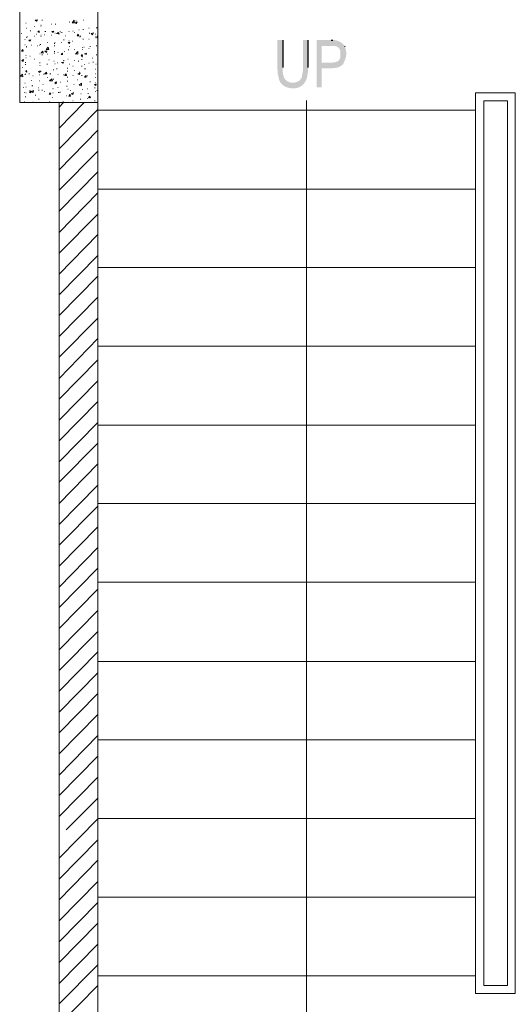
# Model space of a CAD drawing. Header units: millimetres. Extents: x 5 to 204, y 5 to 291.
# Tile 9 of 52: x 83 to 106, y 73 to 119. Entities that reach past the tile are written whole.
import ezdxf

# ---------------------------------------------------------------- set-up
doc = ezdxf.new("R2010")
doc.units = ezdxf.units.MM
doc.header["$MEASUREMENT"] = 0
doc.layers.get('0').update_dxf_attribs({"linetype": 'CONTINUOUS'})

msp = doc.modelspace()

# ---------------------------------------------------------------- hatches: boundary and pattern name
at = {"true_color": 0x000006}
for points in [[(95.175, 117.694), (94.926, 117.694), (94.926, 116.354), (94.943, 116.288), (94.943, 116.139), (94.976, 116.073), (94.976, 116.006), (94.993, 115.957), (95.009, 115.907), (95.009, 115.874), (95.042, 115.808), (95.059, 115.758), (95.075, 115.742), (95.621, 115.742), (95.588, 115.742), (95.588, 115.742), (95.546, 115.749), (95.507, 115.758), (95.471, 115.769), (95.437, 115.782), (95.406, 115.797), (95.377, 115.814), (95.351, 115.833), (95.327, 115.853), (95.305, 115.874), (95.285, 115.898), (95.267, 115.922), (95.251, 115.949), (95.237, 115.976), (95.225, 116.005), (95.214, 116.035), (95.205, 116.066), (95.197, 116.099), (95.19, 116.133), (95.185, 116.167), (95.181, 116.203), (95.178, 116.239), (95.176, 116.277), (95.175, 116.315), (95.175, 116.354), (95.175, 116.354), (95.175, 116.437)], [(96.333, 117.694), (96.101, 117.694), (96.101, 116.404), (96.101, 116.404), (96.103, 116.385), (96.104, 116.367), (96.104, 116.348), (96.103, 116.33), (96.102, 116.312), (96.1, 116.295), (96.098, 116.277), (96.096, 116.26), (96.093, 116.242), (96.09, 116.225), (96.086, 116.208), (96.083, 116.191), (96.079, 116.173), (96.075, 116.157), (96.072, 116.14), (96.068, 116.123), (96.065, 116.106), (96.062, 116.089), (96.059, 116.073), (96.056, 116.056), (96.054, 116.04), (96.053, 116.023), (96.052, 116.006), (96.052, 115.99), (96.052, 115.99), (96.035, 115.957), (96.002, 115.924), (95.985, 115.891), (95.952, 115.841), (95.82, 115.775), (95.688, 115.742), (95.075, 115.742), (95.125, 115.692), (95.141, 115.659), (95.141, 115.659), (95.169, 115.637), (95.198, 115.616), (95.227, 115.597), (95.258, 115.579), (95.289, 115.563), (95.322, 115.548), (95.355, 115.534), (95.388, 115.522), (95.423, 115.512), (95.458, 115.503), (95.493, 115.495), (95.528, 115.489), (95.564, 115.485), (95.6, 115.482), (95.636, 115.481), (95.672, 115.481), (95.708, 115.483), (95.744, 115.487), (95.78, 115.492), (95.815, 115.499), (95.85, 115.507), (95.885, 115.518), (95.919, 115.53), (95.952, 115.543), (95.952, 115.543), (96.002, 115.576), (96.052, 115.609), (96.052, 115.609), (96.078, 115.631), (96.102, 115.653), (96.125, 115.676), (96.146, 115.7), (96.166, 115.725), (96.184, 115.75), (96.201, 115.777), (96.216, 115.804), (96.231, 115.831), (96.244, 115.859), (96.256, 115.888), (96.267, 115.917), (96.276, 115.947), (96.285, 115.977), (96.293, 116.008), (96.3, 116.038), (96.307, 116.069), (96.312, 116.1), (96.317, 116.131), (96.321, 116.163), (96.325, 116.194), (96.328, 116.225), (96.331, 116.257), (96.333, 116.288), (96.333, 116.288), (96.333, 116.437)], [(97.392, 117.694), (96.73, 117.694), (96.73, 115.527), (96.962, 115.527), (96.962, 116.404), (97.408, 116.404), (97.408, 116.404), (97.444, 116.407), (97.477, 116.411), (97.507, 116.413), (97.535, 116.416), (97.56, 116.418), (97.584, 116.42), (97.606, 116.423), (97.627, 116.425), (97.646, 116.428), (97.664, 116.431), (97.681, 116.434), (97.698, 116.439), (97.714, 116.444), (97.731, 116.45), (97.747, 116.457), (97.764, 116.465), (97.781, 116.474), (97.799, 116.485), (97.818, 116.497), (97.839, 116.511), (97.861, 116.527), (97.884, 116.544), (97.91, 116.564), (97.938, 116.586), (97.938, 116.586), (97.954, 116.602), (96.962, 116.652), (96.962, 117.429), (98.004, 117.429), (97.971, 117.479), (97.971, 117.479), (97.956, 117.495), (97.941, 117.511), (97.926, 117.526), (97.91, 117.54), (97.894, 117.553), (97.878, 117.566), (97.862, 117.578), (97.845, 117.59), (97.828, 117.601), (97.81, 117.611), (97.792, 117.621), (97.774, 117.63), (97.756, 117.639), (97.738, 117.646), (97.719, 117.654), (97.7, 117.66), (97.681, 117.667), (97.661, 117.672), (97.642, 117.677), (97.622, 117.682), (97.602, 117.686), (97.582, 117.689), (97.561, 117.692), (97.541, 117.694), (97.541, 117.694), (97.475, 117.694)], [(98.004, 117.429), (97.408, 117.429), (97.508, 117.429), (97.508, 117.429), (97.528, 117.431), (97.549, 117.43), (97.569, 117.427), (97.59, 117.423), (97.609, 117.418), (97.629, 117.411), (97.648, 117.402), (97.666, 117.392), (97.684, 117.381), (97.701, 117.368), (97.718, 117.355), (97.733, 117.34), (97.748, 117.325), (97.761, 117.309), (97.773, 117.292), (97.785, 117.274), (97.795, 117.255), (97.803, 117.236), (97.81, 117.217), (97.816, 117.197), (97.82, 117.177), (97.822, 117.156), (97.823, 117.136), (97.822, 117.115), (97.822, 117.115), (97.822, 117.032), (97.822, 117.032), (97.823, 117.004), (97.823, 116.977), (97.822, 116.951), (97.819, 116.926), (97.815, 116.902), (97.81, 116.88), (97.803, 116.859), (97.795, 116.839), (97.786, 116.82), (97.775, 116.802), (97.763, 116.785), (97.75, 116.77), (97.735, 116.755), (97.719, 116.742), (97.702, 116.73), (97.683, 116.719), (97.664, 116.709), (97.643, 116.7), (97.621, 116.692), (97.597, 116.685), (97.572, 116.679), (97.547, 116.674), (97.519, 116.671), (97.491, 116.668), (97.491, 116.668), (97.425, 116.652), (96.962, 116.652), (97.954, 116.602), (97.971, 116.668), (97.971, 116.668), (97.987, 116.697), (98.002, 116.726), (98.015, 116.754), (98.028, 116.783), (98.039, 116.811), (98.049, 116.839), (98.058, 116.868), (98.065, 116.896), (98.072, 116.924), (98.077, 116.952), (98.082, 116.98), (98.085, 117.007), (98.087, 117.035), (98.088, 117.063), (98.087, 117.091), (98.086, 117.119), (98.084, 117.147), (98.08, 117.176), (98.076, 117.204), (98.07, 117.232), (98.063, 117.261), (98.056, 117.289), (98.047, 117.318), (98.037, 117.347), (98.037, 117.347), (98.021, 117.396)]]:
    msp.add_hatch(color=0, dxfattribs=at).paths.add_polyline_path(points)

# ---------------------------------------------------------------- linework, layer by layer
at = {"color": 0, "linetype": 'Continuous', "lineweight": -2, "true_color": 0x000007}
for p, q in [((95.175, 117.694), (95.175, 116.437)), ((96.333, 117.694), (96.333, 116.437)), ((97.392, 117.694), (97.475, 117.694)), ((98.004, 117.429), (98.021, 117.396))]:
    msp.add_line(p, q, dxfattribs=at)
at = {"color": 0, "linetype": 'Continuous', "lineweight": 18, "true_color": 0x000001}
msp.add_lwpolyline([(83.112, 114.832), (86.703, 114.832), (86.703, 120.242), (83.112, 120.242)], close=True, dxfattribs=at)
at = {"color": 0, "linetype": 'Continuous', "lineweight": 9, "true_color": 0x000003}
for points in [[(83.394, 118.472), (83.41, 118.472), (83.41, 118.472)], [(83.791, 118.323), (83.807, 118.323), (83.807, 118.323)], [(83.824, 118.604), (83.923, 118.621), (83.923, 118.621)], [(83.824, 118.604), (83.89, 118.555), (83.89, 118.555)], [(83.89, 118.555), (83.923, 118.621), (83.923, 118.621)], [(84.089, 118.373), (84.105, 118.373), (84.105, 118.373)], [(84.089, 118.339), (84.105, 118.339), (84.105, 118.339)], [(84.122, 118.604), (84.155, 118.604), (84.155, 118.604)], [(84.568, 118.422), (84.585, 118.422), (84.585, 118.422)], [(84.734, 118.422), (84.767, 118.422), (84.767, 118.422)], [(85.379, 118.538), (85.396, 118.538), (85.396, 118.538)], [(85.379, 118.521), (85.396, 118.521), (85.396, 118.521)], [(85.512, 118.488), (85.611, 118.604), (85.611, 118.604)], [(85.512, 118.488), (85.611, 118.488), (85.611, 118.488)], [(85.611, 118.488), (85.611, 118.604), (85.611, 118.604)], [(85.644, 118.488), (85.743, 118.538), (85.743, 118.538)], [(85.644, 118.488), (85.71, 118.455), (85.71, 118.455)], [(85.694, 118.571), (85.71, 118.571), (85.71, 118.571)], [(85.71, 118.455), (85.743, 118.538), (85.743, 118.538)], [(86.041, 118.604), (86.058, 118.604), (86.058, 118.604)], [(86.62, 118.257), (86.653, 118.257), (86.653, 118.257)], [(86.67, 118.257), (86.686, 118.257), (86.686, 118.257)], [(83.195, 117.992), (83.212, 117.992), (83.212, 117.992)], [(83.427, 118.24), (83.443, 118.24), (83.443, 118.24)], [(83.427, 117.81), (83.443, 117.81), (83.443, 117.81)], [(83.443, 117.843), (83.476, 117.843), (83.476, 117.843)], [(83.592, 118.124), (83.625, 118.124), (83.625, 118.124)], [(83.774, 117.876), (83.791, 117.876), (83.791, 117.876)], [(83.873, 117.959), (83.89, 117.959), (83.89, 117.959)], [(83.94, 118.075), (84.006, 118.124), (84.006, 118.124)], [(83.94, 118.075), (84.006, 118.042), (84.006, 118.042)], [(84.006, 118.042), (84.006, 118.124), (84.006, 118.124)], [(84.089, 117.926), (84.105, 117.926), (84.105, 117.926)], [(84.089, 117.86), (84.105, 117.86), (84.105, 117.86)], [(84.237, 117.942), (84.254, 117.942), (84.254, 117.942)], [(84.271, 118.091), (84.304, 118.091), (84.304, 118.091)], [(84.552, 117.926), (84.568, 117.926), (84.568, 117.926)], [(84.585, 118.091), (84.684, 118.108), (84.684, 118.108)], [(84.585, 118.091), (84.651, 118.042), (84.651, 118.042)], [(84.651, 118.042), (84.684, 118.108), (84.684, 118.108)], [(84.717, 118.009), (84.734, 118.009), (84.734, 118.009)], [(84.8, 117.992), (84.833, 117.992), (84.833, 117.992)], [(84.85, 117.992), (84.883, 118.042), (84.883, 118.042)], [(84.85, 117.992), (84.916, 117.959), (84.916, 117.959)], [(84.916, 117.959), (84.883, 118.042), (84.883, 118.042)], [(84.949, 118.075), (84.982, 118.075), (84.982, 118.075)], [(85.032, 118.042), (85.065, 118.042), (85.065, 118.042)], [(85.214, 117.893), (85.23, 117.893), (85.23, 117.893)], [(85.363, 118.091), (85.379, 118.091), (85.379, 118.091)], [(85.363, 118.091), (85.379, 118.091), (85.379, 118.091)], [(85.545, 118.108), (85.561, 118.108), (85.561, 118.108)], [(85.627, 118.042), (85.644, 118.042), (85.644, 118.042)], [(85.743, 117.893), (85.793, 117.959), (85.793, 117.959)], [(85.743, 117.893), (85.826, 117.893), (85.826, 117.893)], [(85.826, 117.893), (85.793, 117.959), (85.793, 117.959)], [(85.826, 118.157), (85.842, 118.157), (85.842, 118.157)], [(85.859, 117.843), (85.892, 117.843), (85.892, 117.843)], [(85.892, 117.876), (85.909, 117.876), (85.909, 117.876)], [(86.008, 118.174), (86.041, 118.174), (86.041, 118.174)], [(86.289, 118.24), (86.306, 118.24), (86.306, 118.24)], [(86.306, 118.009), (86.322, 118.009), (86.322, 118.009)], [(86.388, 117.992), (86.504, 118.025), (86.504, 118.025)], [(86.388, 117.992), (86.455, 117.942), (86.455, 117.942)], [(86.455, 117.942), (86.504, 118.025), (86.504, 118.025)], [(86.57, 117.843), (86.587, 117.843), (86.587, 117.843)], [(86.587, 117.959), (86.604, 117.959), (86.604, 117.959)], [(86.604, 117.793), (86.62, 117.793), (86.62, 117.793)], [(86.653, 117.81), (86.703, 117.893), (86.703, 117.893)], [(86.653, 117.86), (86.67, 117.86), (86.67, 117.86)], [(86.653, 117.81), (86.703, 117.81), (86.703, 117.81)], [(86.703, 117.876), (86.703, 117.893), (86.703, 117.893)], [(83.344, 117.727), (83.36, 117.727), (83.36, 117.727)], [(83.344, 117.479), (83.36, 117.479), (83.36, 117.479)], [(83.41, 117.396), (83.427, 117.396), (83.427, 117.396)], [(83.427, 117.363), (83.443, 117.363), (83.443, 117.363)], [(83.526, 117.694), (83.625, 117.711), (83.625, 117.711)], [(83.526, 117.694), (83.592, 117.645), (83.592, 117.645)], [(83.592, 117.645), (83.625, 117.711), (83.625, 117.711)], [(83.642, 117.463), (83.658, 117.463), (83.658, 117.463)], [(83.923, 117.429), (83.94, 117.429), (83.94, 117.429)], [(84.022, 117.463), (84.039, 117.463), (84.039, 117.463)], [(84.055, 117.496), (84.089, 117.496), (84.089, 117.496)], [(84.32, 117.264), (84.419, 117.363), (84.419, 117.363)], [(84.386, 117.578), (84.403, 117.578), (84.403, 117.578)], [(84.453, 117.264), (84.419, 117.363), (84.419, 117.363)], [(84.701, 117.545), (84.717, 117.545), (84.717, 117.545)], [(84.701, 117.429), (84.717, 117.429), (84.717, 117.429)], [(84.717, 117.578), (84.734, 117.578), (84.734, 117.578)], [(85.015, 117.578), (85.032, 117.578), (85.032, 117.578)], [(85.114, 117.711), (85.147, 117.711), (85.147, 117.711)], [(85.33, 117.578), (85.412, 117.595), (85.412, 117.595)], [(85.33, 117.578), (85.396, 117.545), (85.396, 117.545)], [(85.363, 117.661), (85.379, 117.661), (85.379, 117.661)], [(85.379, 117.396), (85.396, 117.396), (85.396, 117.396)], [(85.396, 117.545), (85.412, 117.595), (85.412, 117.595)], [(85.512, 117.645), (85.528, 117.645), (85.528, 117.645)], [(85.991, 117.347), (86.008, 117.347), (86.008, 117.347)], [(86.008, 117.744), (86.041, 117.744), (86.041, 117.744)], [(86.058, 117.363), (86.074, 117.363), (86.074, 117.363)], [(86.289, 117.744), (86.306, 117.744), (86.306, 117.744)], [(86.322, 117.396), (86.355, 117.396), (86.355, 117.396)], [(86.62, 117.429), (86.653, 117.429), (86.653, 117.429)], [(83.112, 117.33), (83.129, 117.33), (83.129, 117.33)], [(83.195, 117.181), (83.261, 117.264), (83.261, 117.264)], [(83.195, 117.181), (83.278, 117.181), (83.278, 117.181)], [(83.278, 117.181), (83.261, 117.264), (83.261, 117.264)], [(83.394, 116.983), (83.41, 116.983), (83.41, 116.983)], [(83.576, 116.95), (83.592, 116.95), (83.592, 116.95)], [(84.039, 117.065), (84.055, 117.065), (84.055, 117.065)], [(84.105, 117.115), (84.171, 117.181), (84.171, 117.181)], [(84.105, 117.115), (84.188, 117.098), (84.188, 117.098)], [(84.122, 117.016), (84.155, 117.016), (84.155, 117.016)], [(84.188, 117.098), (84.171, 117.181), (84.171, 117.181)], [(84.271, 117.181), (84.353, 117.198), (84.353, 117.198)], [(84.271, 117.181), (84.337, 117.132), (84.337, 117.132)], [(84.32, 117.264), (84.453, 117.264), (84.453, 117.264)], [(84.337, 117.132), (84.353, 117.198), (84.353, 117.198)], [(84.386, 117.049), (84.403, 117.049), (84.403, 117.049)], [(84.701, 117.165), (84.717, 117.165), (84.717, 117.165)], [(84.701, 117.098), (84.717, 117.098), (84.717, 117.098)], [(84.866, 117.132), (84.883, 117.132), (84.883, 117.132)], [(85.015, 117.032), (85.081, 117.098), (85.081, 117.098)], [(85.015, 117.032), (85.081, 117.032), (85.081, 117.032)], [(85.081, 117.032), (85.081, 117.098), (85.081, 117.098)], [(85.164, 117.165), (85.181, 117.165), (85.181, 117.165)], [(85.33, 117.247), (85.363, 117.247), (85.363, 117.247)], [(85.611, 117.264), (85.627, 117.264), (85.627, 117.264)], [(85.677, 117.049), (85.776, 117.165), (85.776, 117.165)], [(85.677, 117.065), (85.776, 117.049), (85.776, 117.049)], [(85.776, 117.049), (85.776, 117.165), (85.776, 117.165)], [(85.925, 116.95), (85.975, 117.032), (85.975, 117.032)], [(85.925, 116.95), (85.991, 116.95), (85.991, 116.95)], [(85.975, 117.264), (85.991, 117.264), (85.991, 117.264)], [(85.991, 116.95), (85.975, 117.032), (85.975, 117.032)], [(85.975, 116.933), (85.991, 116.933), (85.991, 116.933)], [(86.091, 117.065), (86.173, 117.098), (86.173, 117.098)], [(86.091, 117.065), (86.157, 117.032), (86.157, 117.032)], [(86.157, 117.032), (86.173, 117.098), (86.173, 117.098)], [(86.289, 117.314), (86.306, 117.314), (86.306, 117.314)], [(86.62, 117.016), (86.653, 117.016), (86.653, 117.016)], [(83.112, 116.834), (83.129, 116.834), (83.129, 116.834)], [(83.212, 116.751), (83.294, 116.801), (83.294, 116.801)], [(83.212, 116.751), (83.278, 116.718), (83.278, 116.718)], [(83.245, 116.437), (83.261, 116.437), (83.261, 116.437)], [(83.278, 116.718), (83.294, 116.801), (83.294, 116.801)], [(83.36, 116.668), (83.394, 116.668), (83.394, 116.668)], [(83.36, 116.569), (83.394, 116.569), (83.394, 116.569)], [(83.394, 116.883), (83.41, 116.883), (83.41, 116.883)], [(83.791, 116.817), (83.807, 116.817), (83.807, 116.817)], [(84.022, 116.652), (84.039, 116.652), (84.039, 116.652)], [(84.039, 116.652), (84.055, 116.652), (84.055, 116.652)], [(84.039, 116.536), (84.055, 116.536), (84.055, 116.536)], [(84.353, 116.586), (84.386, 116.586), (84.386, 116.586)], [(84.453, 116.784), (84.469, 116.784), (84.469, 116.784)], [(84.684, 116.734), (84.701, 116.734), (84.701, 116.734)], [(84.717, 116.602), (84.734, 116.602), (84.734, 116.602)], [(84.833, 116.652), (84.85, 116.652), (84.85, 116.652)], [(85.032, 116.668), (85.114, 116.685), (85.114, 116.685)], [(85.032, 116.668), (85.098, 116.635), (85.098, 116.635)], [(85.098, 116.635), (85.114, 116.685), (85.114, 116.685)], [(85.114, 116.751), (85.147, 116.751), (85.147, 116.751)], [(85.313, 116.817), (85.33, 116.817), (85.33, 116.817)], [(85.396, 116.586), (85.412, 116.586), (85.412, 116.586)], [(85.545, 116.503), (85.561, 116.503), (85.561, 116.503)], [(85.627, 116.751), (85.644, 116.751), (85.644, 116.751)], [(85.793, 116.734), (85.826, 116.734), (85.826, 116.734)], [(85.942, 116.801), (85.975, 116.801), (85.975, 116.801)], [(85.942, 116.503), (85.975, 116.503), (85.975, 116.503)], [(86.074, 116.569), (86.091, 116.569), (86.091, 116.569)], [(86.289, 116.635), (86.306, 116.635), (86.306, 116.635)], [(86.438, 116.867), (86.455, 116.867), (86.455, 116.867)], [(86.471, 116.685), (86.504, 116.685), (86.504, 116.685)], [(86.604, 116.586), (86.62, 116.586), (86.62, 116.586)], [(83.145, 116.04), (83.245, 116.139), (83.245, 116.139)], [(83.145, 116.04), (83.261, 116.006), (83.261, 116.006)], [(83.261, 116.006), (83.245, 116.139), (83.245, 116.139)], [(83.344, 116.122), (83.36, 116.122), (83.36, 116.122)], [(83.36, 116.139), (83.394, 116.139), (83.394, 116.139)], [(83.394, 116.255), (83.427, 116.304), (83.427, 116.304)], [(83.394, 116.255), (83.443, 116.222), (83.443, 116.222)], [(83.443, 116.222), (83.427, 116.304), (83.427, 116.304)], [(83.526, 116.155), (83.559, 116.155), (83.559, 116.155)], [(83.708, 116.056), (83.725, 116.056), (83.725, 116.056)], [(83.973, 116.255), (84.055, 116.288), (84.055, 116.288)], [(83.973, 116.255), (84.039, 116.205), (84.039, 116.205)], [(84.022, 116.222), (84.039, 116.222), (84.039, 116.222)], [(84.022, 116.106), (84.039, 116.106), (84.039, 116.106)], [(84.039, 116.205), (84.055, 116.288), (84.055, 116.288)], [(84.089, 116.255), (84.105, 116.255), (84.105, 116.255)], [(84.204, 116.139), (84.237, 116.139), (84.237, 116.139)], [(84.271, 116.155), (84.337, 116.222), (84.337, 116.222)], [(84.271, 116.155), (84.353, 116.155), (84.353, 116.155)], [(84.353, 116.155), (84.337, 116.222), (84.337, 116.222)], [(84.502, 116.155), (84.535, 116.155), (84.535, 116.155)], [(84.651, 116.337), (84.684, 116.337), (84.684, 116.337)], [(84.8, 116.37), (84.833, 116.37), (84.833, 116.37)], [(84.866, 116.122), (84.883, 116.122), (84.883, 116.122)], [(85.114, 116.106), (85.147, 116.106), (85.147, 116.106)], [(85.181, 116.073), (85.247, 116.155), (85.247, 116.155)], [(85.181, 116.073), (85.263, 116.073), (85.263, 116.073)], [(85.263, 116.073), (85.247, 116.155), (85.247, 116.155)], [(85.296, 116.404), (85.313, 116.404), (85.313, 116.404)], [(85.296, 116.271), (85.313, 116.271), (85.313, 116.271)], [(85.296, 115.99), (85.313, 115.99), (85.313, 115.99)], [(85.545, 116.073), (85.561, 116.073), (85.561, 116.073)], [(85.611, 116.304), (85.627, 116.304), (85.627, 116.304)], [(85.776, 116.155), (85.892, 116.188), (85.892, 116.188)], [(85.776, 116.155), (85.842, 116.122), (85.842, 116.122)], [(85.842, 116.222), (85.859, 116.222), (85.859, 116.222)], [(85.842, 116.122), (85.892, 116.188), (85.892, 116.188)], [(85.942, 116.073), (85.975, 116.073), (85.975, 116.073)], [(86.091, 116.37), (86.124, 116.37), (86.124, 116.37)], [(86.091, 115.99), (86.157, 116.073), (86.157, 116.073)], [(86.091, 115.99), (86.157, 115.99), (86.157, 115.99)], [(86.157, 115.99), (86.157, 116.073), (86.157, 116.073)], [(86.223, 116.056), (86.24, 116.056), (86.24, 116.056)], [(86.587, 116.354), (86.604, 116.354), (86.604, 116.354)], [(86.587, 116.155), (86.604, 116.155), (86.604, 116.155)], [(83.344, 115.725), (83.36, 115.725), (83.36, 115.725)], [(83.394, 115.543), (83.41, 115.543), (83.41, 115.543)], [(83.642, 115.841), (83.658, 115.841), (83.658, 115.841)], [(83.675, 115.593), (83.708, 115.593), (83.708, 115.593)], [(84.006, 115.824), (84.022, 115.824), (84.022, 115.824)], [(84.171, 115.659), (84.188, 115.659), (84.188, 115.659)], [(84.386, 115.973), (84.403, 115.973), (84.403, 115.973)], [(84.486, 115.824), (84.585, 115.924), (84.585, 115.924)], [(84.486, 115.824), (84.618, 115.824), (84.618, 115.824)], [(84.618, 115.824), (84.585, 115.924), (84.585, 115.924)], [(84.651, 115.907), (84.684, 115.907), (84.684, 115.907)], [(84.717, 115.742), (84.8, 115.775), (84.8, 115.775)], [(84.717, 115.742), (84.783, 115.692), (84.783, 115.692)], [(84.783, 115.692), (84.8, 115.775), (84.8, 115.775)], [(84.982, 115.758), (84.999, 115.758), (84.999, 115.758)], [(85.263, 115.576), (85.296, 115.576), (85.296, 115.576)], [(85.296, 115.808), (85.313, 115.808), (85.313, 115.808)], [(85.594, 115.659), (85.611, 115.659), (85.611, 115.659)], [(85.76, 115.874), (85.776, 115.874), (85.776, 115.874)], [(85.842, 115.626), (85.942, 115.725), (85.942, 115.725)], [(85.842, 115.626), (85.942, 115.609), (85.942, 115.609)], [(85.925, 115.659), (85.942, 115.659), (85.942, 115.659)], [(85.942, 115.609), (85.942, 115.725), (85.942, 115.725)], [(86.322, 115.775), (86.355, 115.775), (86.355, 115.775)], [(86.537, 115.659), (86.62, 115.676), (86.62, 115.676)], [(86.537, 115.659), (86.604, 115.609), (86.604, 115.609)], [(86.57, 115.973), (86.587, 115.973), (86.587, 115.973)], [(86.587, 115.742), (86.604, 115.742), (86.604, 115.742)], [(86.604, 115.609), (86.62, 115.676), (86.62, 115.676)], [(83.278, 115.527), (83.294, 115.527), (83.294, 115.527)], [(83.327, 115.295), (83.344, 115.295), (83.344, 115.295)], [(83.36, 115.096), (83.394, 115.096), (83.394, 115.096)], [(83.394, 115.278), (83.41, 115.278), (83.41, 115.278)], [(83.559, 115.295), (83.625, 115.361), (83.625, 115.361)], [(83.559, 115.361), (83.576, 115.361), (83.576, 115.361)], [(83.559, 115.295), (83.625, 115.278), (83.625, 115.278)], [(83.625, 115.278), (83.625, 115.361), (83.625, 115.361)], [(83.658, 115.345), (83.741, 115.378), (83.741, 115.378)], [(83.658, 115.345), (83.725, 115.295), (83.725, 115.295)], [(83.725, 115.295), (83.741, 115.378), (83.741, 115.378)], [(83.824, 115.163), (83.857, 115.163), (83.857, 115.163)], [(83.956, 115.51), (83.973, 115.51), (83.973, 115.51)], [(83.973, 115.394), (84.006, 115.394), (84.006, 115.394)], [(84.122, 115.394), (84.155, 115.394), (84.155, 115.394)], [(84.237, 115.345), (84.254, 115.345), (84.254, 115.345)], [(84.469, 115.212), (84.502, 115.278), (84.502, 115.278)], [(84.469, 115.212), (84.535, 115.212), (84.535, 115.212)], [(84.535, 115.212), (84.502, 115.278), (84.502, 115.278)], [(84.635, 115.477), (84.651, 115.477), (84.651, 115.477)], [(84.635, 115.46), (84.651, 115.46), (84.651, 115.46)], [(84.635, 115.278), (84.651, 115.278), (84.651, 115.278)], [(84.866, 115.527), (84.883, 115.527), (84.883, 115.527)], [(84.883, 115.295), (84.916, 115.295), (84.916, 115.295)], [(84.949, 115.311), (84.982, 115.311), (84.982, 115.311)], [(85.247, 115.146), (85.263, 115.146), (85.263, 115.146)], [(85.313, 115.444), (85.33, 115.444), (85.33, 115.444)], [(85.363, 115.129), (85.412, 115.212), (85.412, 115.212)], [(85.363, 115.129), (85.445, 115.129), (85.445, 115.129)], [(85.445, 115.129), (85.412, 115.212), (85.412, 115.212)], [(85.445, 115.378), (85.462, 115.378), (85.462, 115.378)], [(85.478, 115.229), (85.561, 115.278), (85.561, 115.278)], [(85.478, 115.229), (85.545, 115.196), (85.545, 115.196)], [(85.545, 115.196), (85.561, 115.278), (85.561, 115.278)], [(85.561, 115.278), (85.594, 115.278), (85.594, 115.278)], [(85.909, 115.229), (85.925, 115.229), (85.925, 115.229)], [(85.975, 115.427), (85.991, 115.427), (85.991, 115.427)], [(86.223, 115.46), (86.24, 115.46), (86.24, 115.46)], [(86.24, 115.245), (86.273, 115.245), (86.273, 115.245)], [(86.273, 115.063), (86.322, 115.129), (86.322, 115.129)], [(86.355, 115.047), (86.322, 115.129), (86.322, 115.129)], [(86.537, 115.51), (86.57, 115.51), (86.57, 115.51)], [(86.57, 115.345), (86.587, 115.345), (86.587, 115.345)], [(86.653, 115.378), (86.67, 115.378), (86.67, 115.378)], [(83.327, 114.865), (83.344, 114.865), (83.344, 114.865)], [(83.708, 114.848), (83.725, 114.848), (83.725, 114.848)], [(83.973, 114.981), (84.006, 114.981), (84.006, 114.981)], [(84.419, 114.832), (84.502, 114.865), (84.502, 114.865)], [(84.486, 114.832), (84.502, 114.865), (84.502, 114.865)], [(84.618, 115.063), (84.635, 115.063), (84.635, 115.063)], [(85.098, 114.865), (85.114, 114.865), (85.114, 114.865)], [(85.545, 114.914), (85.561, 114.914), (85.561, 114.914)], [(85.892, 114.981), (85.909, 114.981), (85.909, 114.981)], [(86.206, 115.014), (86.223, 115.014), (86.223, 115.014)], [(86.273, 115.063), (86.355, 115.047), (86.355, 115.047)], [(86.289, 115.047), (86.306, 115.047), (86.306, 115.047)], [(86.537, 114.914), (86.57, 114.914), (86.57, 114.914)], [(86.686, 115.08), (86.703, 115.08), (86.703, 115.08)]]:
    msp.add_lwpolyline(points, dxfattribs=at)
at = {"color": 0, "linetype": 'Continuous', "lineweight": 18, "true_color": 0x000014}
msp.add_lwpolyline([(104.01, 80.945), (104.01, 115.278), (104.01, 73.995), (105.83, 73.995), (105.83, 115.278), (104.01, 115.278)], dxfattribs=at)
at = {"color": 0, "linetype": 'Continuous', "lineweight": 5, "true_color": 0x000005}
for points in [[(84.916, 114.617), (85.114, 114.832), (85.114, 114.832)], [(84.916, 113.657), (86.074, 114.832), (86.074, 114.832)], [(84.916, 112.714), (86.703, 114.517), (86.703, 114.517)], [(84.916, 111.754), (86.703, 113.558), (86.703, 113.558)], [(84.916, 110.811), (86.703, 112.598), (86.703, 112.598)], [(84.916, 109.851), (86.703, 111.655), (86.703, 111.655)], [(84.916, 108.875), (86.703, 110.695), (86.703, 110.695)], [(84.916, 107.932), (86.703, 109.719), (86.703, 109.719)], [(84.916, 106.972), (86.703, 108.776), (86.703, 108.776)], [(84.916, 106.012), (86.703, 107.816), (86.703, 107.816)], [(84.916, 105.069), (86.703, 106.873), (86.703, 106.873)], [(84.916, 104.11), (86.703, 105.913), (86.703, 105.913)], [(84.916, 103.166), (86.703, 104.953), (86.703, 104.953)], [(84.916, 102.19), (86.703, 104.01), (86.703, 104.01)], [(84.916, 101.231), (86.703, 103.034), (86.703, 103.034)], [(84.916, 100.271), (86.703, 102.074), (86.703, 102.074)], [(84.916, 99.328), (86.703, 101.131), (86.703, 101.131)], [(84.916, 98.368), (86.703, 100.172), (86.703, 100.172)], [(84.916, 97.425), (86.703, 99.212), (86.703, 99.212)], [(84.916, 96.449), (86.703, 98.269), (86.703, 98.269)], [(84.916, 95.489), (86.703, 97.293), (86.703, 97.293)], [(84.916, 94.546), (86.703, 96.333), (86.703, 96.333)], [(84.916, 93.586), (86.703, 95.39), (86.703, 95.39)], [(84.916, 92.626), (86.703, 94.43), (86.703, 94.43)], [(84.916, 91.683), (86.703, 93.487), (86.703, 93.487)], [(84.916, 90.724), (86.703, 92.527), (86.703, 92.527)], [(84.916, 89.747), (86.703, 91.551), (86.703, 91.551)], [(84.916, 88.804), (86.703, 90.591), (86.703, 90.591)], [(84.916, 87.845), (86.703, 89.648), (86.703, 89.648)], [(84.916, 86.885), (86.703, 88.688), (86.703, 88.688)], [(84.916, 85.942), (86.703, 87.745), (86.703, 87.745)], [(84.916, 84.982), (86.703, 86.786), (86.703, 86.786)], [(84.916, 84.006), (86.703, 85.826), (86.703, 85.826)], [(84.916, 83.063), (86.703, 84.866), (86.703, 84.866)], [(84.916, 82.103), (86.703, 83.907), (86.703, 83.907)], [(85.247, 81.491), (86.703, 82.947), (86.703, 82.947)], [(84.916, 80.2), (86.703, 82.004), (86.703, 82.004)], [(84.916, 79.24), (86.703, 81.044), (86.703, 81.044)], [(84.916, 78.281), (86.703, 80.101), (86.703, 80.101)], [(84.916, 77.321), (86.703, 79.125), (86.703, 79.125)], [(84.916, 76.361), (86.703, 78.165), (86.703, 78.165)], [(84.916, 75.418), (86.703, 77.222), (86.703, 77.222)], [(84.916, 74.459), (86.703, 76.262), (86.703, 76.262)], [(84.916, 73.515), (86.703, 75.302), (86.703, 75.302)], [(84.916, 72.556), (86.703, 74.359), (86.703, 74.359)]]:
    msp.add_lwpolyline(points, dxfattribs=at)
at = {"color": 0, "linetype": 'Continuous', "lineweight": 18, "true_color": 0x000007}
for points in [[(84.916, 66.516), (84.916, 114.832), (84.916, 114.832)], [(86.703, 66.516), (86.703, 114.832), (86.703, 114.832)]]:
    msp.add_lwpolyline(points, dxfattribs=at)
at = {"color": 0, "linetype": 'Continuous', "lineweight": 18, "true_color": 0x000001}
msp.add_lwpolyline([(96.267, 69.031), (96.267, 114.931), (96.267, 114.931)], dxfattribs=at)
at = {"color": 0, "linetype": 'Continuous', "lineweight": 18, "true_color": 0x000014}
msp.add_lwpolyline([(105.483, 114.914), (104.391, 114.914), (104.391, 74.359), (105.483, 74.359)], close=True, dxfattribs=at)
at = {"color": 0, "linetype": 'Continuous', "lineweight": 18, "true_color": 0x0000c8}
for points in [[(86.703, 114.484), (104.01, 114.484), (104.01, 114.484)], [(86.703, 110.861), (104.01, 110.861), (104.01, 110.861)], [(86.703, 107.27), (104.01, 107.27), (104.01, 107.27)], [(86.703, 103.663), (104.01, 103.663), (104.01, 103.663)], [(86.703, 100.039), (104.01, 100.039), (104.01, 100.039)], [(86.703, 96.449), (104.01, 96.449), (104.01, 96.449)], [(86.703, 92.842), (104.01, 92.842), (104.01, 92.842)], [(86.703, 89.218), (104.01, 89.218), (104.01, 89.218)], [(86.703, 85.627), (104.01, 85.627), (104.01, 85.627)], [(86.703, 82.02), (104.01, 82.02), (104.01, 82.02)], [(86.703, 78.413), (104.01, 78.413), (104.01, 78.413)], [(86.703, 74.806), (104.01, 74.806), (104.01, 74.806)], [(86.703, 74.806), (104.01, 74.806), (104.01, 74.806)]]:
    msp.add_lwpolyline(points, dxfattribs=at)

doc.saveas('drawing.dxf')
